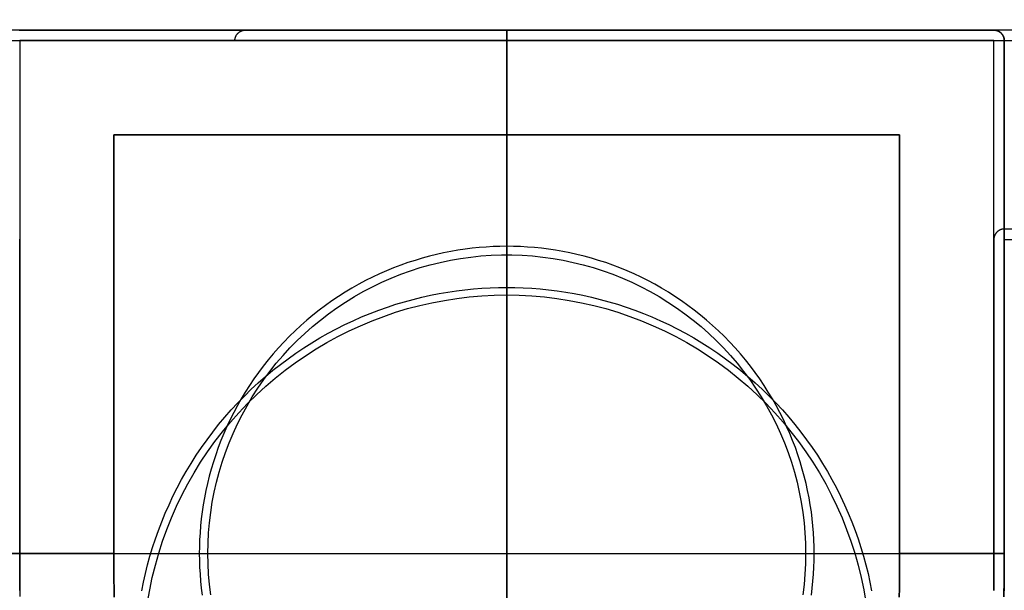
# Model space of a CAD drawing. Header units: millimetres. Extents: x -165 to 165, y -140 to 140.
# Tile 24 of 38: x 45 to 64, y -131 to -120. Entities that reach past the tile are written whole.
import ezdxf

# ---------------------------------------------------------------- set-up
doc = ezdxf.new("R2010")
doc.units = ezdxf.units.MM
doc.header["$MEASUREMENT"] = 0
doc.layers.add('Predefinito', color=5, linetype='Continuous')

# ---------------------------------------------------------------- blocks, each defined once
blk = doc.blocks.new('(#617) SUMATRA')
at = {"layer": 'Predefinito', "extrusion": (0, 1, 0)}
for points in [[(160.767, 4.747), (-164.724, 58.954)], [(-164.771, 59.165), (160.8, 4.944)], [(-45.2, 34.421), (-63.8, 37.466)], [(-64, 39.019), (-163.54, 55.319)], [(-163.54, 55.319), (-64, 39.019)], [(-45.2, 60), (-45.193, 60), (-45.186, 60), (-45.18, 59.999), (-45.173, 59.998), (-45.166, 59.997), (-45.159, 59.996), (-45.153, 59.994), (-45.146, 59.993), (-45.139, 59.991), (-45.133, 59.988), (-45.127, 59.986), (-45.12, 59.983), (-45.114, 59.981), (-45.108, 59.978), (-45.102, 59.974), (-45.096, 59.971), (-45.09, 59.967), (-45.085, 59.963), (-45.079, 59.959), (-45.074, 59.955), (-45.069, 59.951), (-45.063, 59.946), (-45.059, 59.941), (-45.054, 59.937), (-45.049, 59.931), (-45.045, 59.926), (-45.041, 59.921), (-45.037, 59.915), (-45.033, 59.91), (-45.029, 59.904), (-45.026, 59.898), (-45.022, 59.892), (-45.019, 59.886), (-45.017, 59.88), (-45.014, 59.873), (-45.012, 59.867), (-45.009, 59.861), (-45.007, 59.854), (-45.006, 59.847), (-45.004, 59.841), (-45.003, 59.834), (-45.002, 59.827), (-45.001, 59.82), (-45, 59.814), (-45, 59.807), (-45, 59.8)], [(-64, 59.8), (-64, 59.807), (-64, 59.814), (-63.999, 59.82), (-63.998, 59.827), (-63.997, 59.834), (-63.996, 59.841), (-63.994, 59.847), (-63.993, 59.854), (-63.991, 59.861), (-63.988, 59.867), (-63.986, 59.873), (-63.983, 59.88), (-63.981, 59.886), (-63.978, 59.892), (-63.974, 59.898), (-63.971, 59.904), (-63.967, 59.91), (-63.963, 59.915), (-63.959, 59.921), (-63.955, 59.926), (-63.951, 59.931), (-63.946, 59.937), (-63.941, 59.941), (-63.937, 59.946), (-63.931, 59.951), (-63.926, 59.955), (-63.921, 59.959), (-63.915, 59.963), (-63.91, 59.967), (-63.904, 59.971), (-63.898, 59.974), (-63.892, 59.978), (-63.886, 59.981), (-63.88, 59.983), (-63.873, 59.986), (-63.867, 59.988), (-63.861, 59.991), (-63.854, 59.993), (-63.847, 59.994), (-63.841, 59.996), (-63.834, 59.997), (-63.827, 59.998), (-63.82, 59.999), (-63.814, 60), (-63.807, 60), (-63.8, 60)], [(-64, 59.8), (-64, 37.702)], [(-164.596, 54.175), (-64, 37.702)], [(-164.793, 59.8), (-64, 59.8)], [(-45.2, 60), (-45.193, 60), (-45.186, 60), (-45.18, 59.999), (-45.173, 59.998), (-45.166, 59.997), (-45.159, 59.996), (-45.153, 59.994), (-45.146, 59.993), (-45.139, 59.991), (-45.133, 59.988), (-45.127, 59.986), (-45.12, 59.983), (-45.114, 59.981), (-45.108, 59.978), (-45.102, 59.974), (-45.096, 59.971), (-45.09, 59.967), (-45.085, 59.963), (-45.079, 59.959), (-45.074, 59.955), (-45.069, 59.951), (-45.063, 59.946), (-45.059, 59.941), (-45.054, 59.937), (-45.049, 59.931), (-45.045, 59.926), (-45.041, 59.921), (-45.037, 59.915), (-45.033, 59.91), (-45.029, 59.904), (-45.026, 59.898), (-45.022, 59.892), (-45.019, 59.886), (-45.017, 59.88), (-45.014, 59.873), (-45.012, 59.867), (-45.009, 59.861), (-45.007, 59.854), (-45.006, 59.847), (-45.004, 59.841), (-45.003, 59.834), (-45.002, 59.827), (-45.001, 59.82), (-45, 59.814), (-45, 59.807), (-45, 59.8)], [(-63.8, 60), (-63.807, 60), (-63.814, 60), (-63.82, 59.999), (-63.827, 59.998), (-63.834, 59.997), (-63.841, 59.996), (-63.847, 59.994), (-63.854, 59.993), (-63.861, 59.991), (-63.867, 59.988), (-63.873, 59.986), (-63.88, 59.983), (-63.886, 59.981), (-63.892, 59.978), (-63.898, 59.974), (-63.904, 59.971), (-63.91, 59.967), (-63.915, 59.963), (-63.921, 59.959), (-63.926, 59.955), (-63.931, 59.951), (-63.937, 59.946), (-63.941, 59.941), (-63.946, 59.937), (-63.951, 59.931), (-63.955, 59.926), (-63.959, 59.921), (-63.963, 59.915), (-63.967, 59.91), (-63.971, 59.904), (-63.974, 59.898), (-63.978, 59.892), (-63.981, 59.886), (-63.983, 59.88), (-63.986, 59.873), (-63.988, 59.867), (-63.991, 59.861), (-63.993, 59.854), (-63.994, 59.847), (-63.996, 59.841), (-63.997, 59.834), (-63.998, 59.827), (-63.999, 59.82), (-64, 59.814), (-64, 59.807), (-64, 59.8)], [(-48.793, 59.916), (-48.789, 59.922), (-48.784, 59.927), (-48.78, 59.932), (-48.775, 59.937), (-48.771, 59.942), (-48.766, 59.947), (-48.761, 59.951), (-48.755, 59.956), (-48.75, 59.96), (-48.745, 59.964), (-48.739, 59.968), (-48.733, 59.971), (-48.727, 59.975), (-48.721, 59.978), (-48.715, 59.981), (-48.709, 59.984), (-48.703, 59.986), (-48.697, 59.989), (-48.69, 59.991), (-48.684, 59.993), (-48.677, 59.994), (-48.67, 59.996), (-48.664, 59.997), (-48.657, 59.998), (-48.65, 59.999), (-48.644, 60), (-48.637, 60), (-48.63, 60)], [(-54.5, 56.982), (-54.262, 56.986), (-54.024, 56.998), (-53.787, 57.018), (-53.551, 57.047), (-53.315, 57.083), (-53.082, 57.127), (-52.849, 57.179), (-52.619, 57.239), (-52.391, 57.307), (-52.165, 57.382), (-51.942, 57.465), (-51.722, 57.556), (-51.505, 57.653), (-51.291, 57.759), (-51.081, 57.871), (-50.876, 57.991), (-50.674, 58.117), (-50.477, 58.25), (-50.284, 58.39), (-50.096, 58.536), (-49.913, 58.689), (-49.736, 58.847), (-49.564, 59.012), (-49.397, 59.182), (-49.237, 59.358), (-49.083, 59.539), (-48.934, 59.725), (-48.793, 59.916)], [(-54.5, 56.982), (-54.738, 56.986), (-54.976, 56.998), (-55.213, 57.018), (-55.449, 57.047), (-55.685, 57.083), (-55.918, 57.127), (-56.151, 57.179), (-56.381, 57.239), (-56.609, 57.307), (-56.835, 57.382), (-57.058, 57.465), (-57.278, 57.556), (-57.495, 57.653), (-57.709, 57.759), (-57.919, 57.871), (-58.124, 57.991), (-58.326, 58.117), (-58.523, 58.25), (-58.716, 58.39), (-58.904, 58.536), (-59.087, 58.689), (-59.264, 58.847), (-59.436, 59.012), (-59.603, 59.182), (-59.763, 59.358), (-59.917, 59.539), (-60.066, 59.725), (-60.207, 59.916)], [(-60.207, 59.916), (-60.211, 59.922), (-60.216, 59.927), (-60.22, 59.932), (-60.225, 59.937), (-60.229, 59.942), (-60.234, 59.947), (-60.239, 59.951), (-60.245, 59.956), (-60.25, 59.96), (-60.255, 59.964), (-60.261, 59.968), (-60.267, 59.971), (-60.273, 59.975), (-60.279, 59.978), (-60.285, 59.981), (-60.291, 59.984), (-60.297, 59.986), (-60.303, 59.989), (-60.31, 59.991), (-60.316, 59.993), (-60.323, 59.994), (-60.33, 59.996), (-60.336, 59.997), (-60.343, 59.998), (-60.35, 59.999), (-60.356, 60), (-60.363, 60), (-60.37, 60)], [(-45.2, 60), (-45.193, 60), (-45.186, 60), (-45.18, 59.999), (-45.173, 59.998), (-45.166, 59.997), (-45.159, 59.996), (-45.153, 59.994), (-45.146, 59.993), (-45.139, 59.991), (-45.133, 59.988), (-45.127, 59.986), (-45.12, 59.983), (-45.114, 59.981), (-45.108, 59.978), (-45.102, 59.974), (-45.096, 59.971), (-45.09, 59.967), (-45.085, 59.963), (-45.079, 59.959), (-45.074, 59.955), (-45.069, 59.951), (-45.063, 59.946), (-45.059, 59.941), (-45.054, 59.937), (-45.049, 59.931), (-45.045, 59.926), (-45.041, 59.921), (-45.037, 59.915), (-45.033, 59.91), (-45.029, 59.904), (-45.026, 59.898), (-45.022, 59.892), (-45.019, 59.886), (-45.017, 59.88), (-45.014, 59.873), (-45.012, 59.867), (-45.009, 59.861), (-45.007, 59.854), (-45.006, 59.847), (-45.004, 59.841), (-45.003, 59.834), (-45.002, 59.827), (-45.001, 59.82), (-45, 59.814), (-45, 59.807), (-45, 59.8)], [(-63.8, 60), (-63.807, 60), (-63.814, 60), (-63.82, 59.999), (-63.827, 59.998), (-63.834, 59.997), (-63.841, 59.996), (-63.847, 59.994), (-63.854, 59.993), (-63.861, 59.991), (-63.867, 59.988), (-63.873, 59.986), (-63.88, 59.983), (-63.886, 59.981), (-63.892, 59.978), (-63.898, 59.974), (-63.904, 59.971), (-63.91, 59.967), (-63.915, 59.963), (-63.921, 59.959), (-63.926, 59.955), (-63.931, 59.951), (-63.937, 59.946), (-63.941, 59.941), (-63.946, 59.937), (-63.951, 59.931), (-63.955, 59.926), (-63.959, 59.921), (-63.963, 59.915), (-63.967, 59.91), (-63.971, 59.904), (-63.974, 59.898), (-63.978, 59.892), (-63.981, 59.886), (-63.983, 59.88), (-63.986, 59.873), (-63.988, 59.867), (-63.991, 59.861), (-63.993, 59.854), (-63.994, 59.847), (-63.996, 59.841), (-63.997, 59.834), (-63.998, 59.827), (-63.999, 59.82), (-64, 59.814), (-64, 59.807), (-64, 59.8)]]:
    blk.add_lwpolyline(points, dxfattribs=at)
at = {"layer": 'Predefinito'}
for points in [[(164.793, -120), (-160.8, -120)], [(45.196, -120), (45.2, -120)], [(45.193, -120), (45.2, -120)], [(45.2, -120), (63.8, -120)], [(45.2, -120), (63.8, -120)], [(54.5, -122), (54.5, -120)], [(63.8, -120), (63.804, -120), (63.809, -120), (63.813, -120), (63.818, -120.001), (63.823, -120.001), (63.827, -120.002), (63.832, -120.003), (63.836, -120.003), (63.841, -120.004), (63.846, -120.005), (63.85, -120.006), (63.855, -120.008), (63.86, -120.009), (63.864, -120.011), (63.869, -120.012), (63.874, -120.014), (63.878, -120.016), (63.883, -120.018), (63.887, -120.02), (63.892, -120.022), (63.896, -120.025), (63.901, -120.027), (63.905, -120.03), (63.909, -120.033), (63.914, -120.035), (63.918, -120.038), (63.922, -120.042), (63.926, -120.045), (63.93, -120.048), (63.934, -120.051), (63.938, -120.055), (63.941, -120.059), (63.945, -120.062), (63.949, -120.066), (63.952, -120.07), (63.955, -120.074), (63.958, -120.078), (63.962, -120.082), (63.965, -120.086), (63.967, -120.091), (63.97, -120.095), (63.973, -120.099), (63.975, -120.104), (63.978, -120.108), (63.98, -120.113), (63.982, -120.117), (63.984, -120.122), (63.986, -120.126), (63.988, -120.131), (63.989, -120.136), (63.991, -120.14), (63.992, -120.145), (63.994, -120.15), (63.995, -120.154), (63.996, -120.159), (63.997, -120.164), (63.997, -120.168), (63.998, -120.173), (63.999, -120.177), (63.999, -120.182), (64, -120.187), (64, -120.191), (64, -120.196), (64, -120.2)], [(63.8, -120), (63.807, -120), (63.814, -120), (63.82, -120.001), (63.827, -120.002), (63.834, -120.003), (63.841, -120.004), (63.847, -120.006), (63.854, -120.007), (63.861, -120.009), (63.867, -120.012), (63.873, -120.014), (63.88, -120.017), (63.886, -120.019), (63.892, -120.022), (63.898, -120.026), (63.904, -120.029), (63.91, -120.033), (63.915, -120.037), (63.921, -120.041), (63.926, -120.045), (63.931, -120.049), (63.937, -120.054), (63.941, -120.059), (63.946, -120.063), (63.951, -120.069), (63.955, -120.074), (63.959, -120.079), (63.963, -120.085), (63.967, -120.09), (63.971, -120.096), (63.974, -120.102), (63.978, -120.108), (63.981, -120.114), (63.983, -120.12), (63.986, -120.127), (63.988, -120.133), (63.991, -120.139), (63.993, -120.146), (63.994, -120.153), (63.996, -120.159), (63.997, -120.166), (63.998, -120.173), (63.999, -120.18), (64, -120.186), (64, -120.193), (64, -120.2)], [(-160.8, -120.2), (164.793, -120.2)], [(64, -120.2), (64, -130.5)], [(64, -130.5), (64, -120.2)], [(64, -122), (64, -120.5)], [(47, -122), (47, -130.5)], [(62, -122), (47, -122)], [(47, -130.5), (47, -122)], [(47, -122), (62, -122)], [(47, -130.5), (47, -122)], [(47, -122), (62, -122)], [(54.5, -138), (54.5, -122)], [(62, -130.5), (62, -122)], [(62, -122), (62, -130.5)], [(62, -130.5), (62, -122)], [(45.2, -124), (45.2, -123.996)], [(64, -123.8), (63.996, -123.8), (63.991, -123.8), (63.987, -123.8), (63.982, -123.801), (63.977, -123.801), (63.973, -123.802), (63.968, -123.803), (63.964, -123.803), (63.959, -123.804), (63.954, -123.805), (63.95, -123.806), (63.945, -123.808), (63.94, -123.809), (63.936, -123.811), (63.931, -123.812), (63.926, -123.814), (63.922, -123.816), (63.917, -123.818), (63.913, -123.82), (63.908, -123.822), (63.904, -123.825), (63.899, -123.827), (63.895, -123.83), (63.891, -123.833), (63.886, -123.835), (63.882, -123.838), (63.878, -123.842), (63.874, -123.845), (63.87, -123.848), (63.866, -123.851), (63.862, -123.855), (63.859, -123.859), (63.855, -123.862), (63.851, -123.866), (63.848, -123.87), (63.845, -123.874), (63.842, -123.878), (63.838, -123.882), (63.835, -123.886), (63.833, -123.891), (63.83, -123.895), (63.827, -123.899), (63.825, -123.904), (63.822, -123.908), (63.82, -123.913), (63.818, -123.917), (63.816, -123.922), (63.814, -123.926), (63.812, -123.931), (63.811, -123.936), (63.809, -123.94), (63.808, -123.945), (63.806, -123.95), (63.805, -123.954), (63.804, -123.959), (63.803, -123.964), (63.803, -123.968), (63.802, -123.973), (63.801, -123.977), (63.801, -123.982), (63.8, -123.987), (63.8, -123.991), (63.8, -123.996), (63.8, -124)], [(164.793, -123.8), (64, -123.8)], [(45.2, -130.5), (45.2, -124)], [(63.8, -124), (63.8, -130.5)], [(64, -124), (131.475, -124)], [(60.37, -130), (60.369, -129.87), (60.364, -129.738), (60.357, -129.606), (60.346, -129.473), (60.333, -129.338), (60.316, -129.203), (60.296, -129.068), (60.272, -128.932), (60.245, -128.795), (60.215, -128.659), (60.181, -128.522), (60.143, -128.385), (60.102, -128.248), (60.058, -128.111), (60.01, -127.975), (59.958, -127.839), (59.902, -127.704), (59.843, -127.57), (59.781, -127.436), (59.714, -127.304), (59.644, -127.173), (59.571, -127.043), (59.494, -126.915), (59.413, -126.788), (59.329, -126.663), (59.242, -126.54), (59.151, -126.419), (59.057, -126.3), (58.96, -126.184), (58.86, -126.07), (58.757, -125.958), (58.651, -125.849), (58.542, -125.743), (58.43, -125.64), (58.316, -125.54), (58.2, -125.443), (58.081, -125.349), (57.96, -125.258), (57.837, -125.171), (57.712, -125.087), (57.585, -125.006), (57.457, -124.929), (57.327, -124.856), (57.196, -124.786), (57.064, -124.719), (56.93, -124.657), (56.796, -124.598), (56.661, -124.542), (56.525, -124.49), (56.389, -124.442), (56.252, -124.398), (56.115, -124.357), (55.978, -124.319), (55.841, -124.285), (55.705, -124.255), (55.568, -124.228), (55.432, -124.204), (55.297, -124.184), (55.162, -124.167), (55.027, -124.154), (54.894, -124.143), (54.762, -124.136), (54.63, -124.131), (54.5, -124.13), (54.37, -124.131), (54.238, -124.136), (54.106, -124.143), (53.973, -124.154), (53.838, -124.167), (53.703, -124.184), (53.568, -124.204), (53.432, -124.228), (53.295, -124.255), (53.159, -124.285), (53.022, -124.319), (52.885, -124.357), (52.748, -124.398), (52.611, -124.442), (52.475, -124.49), (52.339, -124.542), (52.204, -124.598), (52.07, -124.657), (51.936, -124.719), (51.804, -124.786), (51.673, -124.856), (51.543, -124.929), (51.415, -125.006), (51.288, -125.087), (51.163, -125.171), (51.04, -125.258), (50.919, -125.349), (50.8, -125.443), (50.684, -125.54), (50.57, -125.64), (50.458, -125.743), (50.349, -125.849), (50.243, -125.958), (50.14, -126.07), (50.04, -126.184), (49.943, -126.3), (49.849, -126.419), (49.758, -126.54), (49.671, -126.663), (49.587, -126.788), (49.506, -126.915), (49.429, -127.043), (49.356, -127.173), (49.286, -127.304), (49.219, -127.436), (49.157, -127.57), (49.098, -127.704), (49.042, -127.839), (48.99, -127.975), (48.942, -128.111), (48.898, -128.248), (48.857, -128.385), (48.819, -128.522), (48.785, -128.659), (48.755, -128.795), (48.728, -128.932), (48.704, -129.068), (48.684, -129.203), (48.667, -129.338), (48.654, -129.473), (48.643, -129.606), (48.636, -129.738), (48.631, -129.87), (48.63, -130)], [(48.793, -130), (48.796, -129.803), (48.806, -129.606), (48.823, -129.41), (48.847, -129.214), (48.877, -129.02), (48.915, -128.826), (48.958, -128.634), (49.009, -128.444), (49.066, -128.255), (49.129, -128.069), (49.199, -127.884), (49.275, -127.703), (49.358, -127.524), (49.446, -127.348), (49.541, -127.175), (49.641, -127.005), (49.748, -126.839), (49.86, -126.677), (49.977, -126.519), (50.1, -126.365), (50.228, -126.215), (50.361, -126.07), (50.499, -125.93), (50.642, -125.794), (50.79, -125.663), (50.942, -125.538), (51.098, -125.418), (51.258, -125.303), (51.422, -125.194), (51.59, -125.09), (51.761, -124.993), (51.935, -124.901), (52.113, -124.816), (52.293, -124.737), (52.476, -124.664), (52.662, -124.597), (52.849, -124.537), (53.039, -124.483), (53.23, -124.436), (53.423, -124.395), (53.617, -124.361), (53.812, -124.334), (54.008, -124.314), (54.205, -124.3), (54.401, -124.293), (54.599, -124.293), (54.795, -124.3), (54.992, -124.314), (55.188, -124.334), (55.383, -124.361), (55.577, -124.395), (55.77, -124.436), (55.961, -124.483), (56.151, -124.537), (56.338, -124.597), (56.524, -124.664), (56.707, -124.737), (56.887, -124.816), (57.065, -124.901), (57.239, -124.993), (57.41, -125.09), (57.578, -125.194), (57.742, -125.303), (57.902, -125.418), (58.058, -125.538), (58.21, -125.663), (58.358, -125.794), (58.501, -125.93), (58.639, -126.07), (58.772, -126.215), (58.9, -126.365), (59.023, -126.519), (59.14, -126.677), (59.252, -126.839), (59.359, -127.005), (59.459, -127.175), (59.554, -127.348), (59.642, -127.524), (59.725, -127.703), (59.801, -127.884), (59.871, -128.069), (59.934, -128.255), (59.991, -128.444), (60.042, -128.634), (60.085, -128.826), (60.123, -129.02), (60.153, -129.214), (60.177, -129.41), (60.194, -129.606), (60.204, -129.803), (60.207, -130)], [(47, -130), (45, -130)], [(47, -130), (62, -130)], [(48.63, -130), (48.631, -130.13), (48.636, -130.262), (48.643, -130.394), (48.654, -130.527), (48.667, -130.662), (48.684, -130.797)], [(60.316, -130.797), (60.333, -130.662), (60.346, -130.527), (60.357, -130.394), (60.364, -130.262), (60.369, -130.13), (60.37, -130)], [(60.207, -130), (60.204, -130.197), (60.194, -130.394), (60.177, -130.59), (60.153, -130.786)], [(48.847, -130.786), (48.823, -130.59), (48.806, -130.394), (48.796, -130.197), (48.793, -130)], [(64, -130), (62, -130)], [(64, -130.5), (63.998, -130.711)], [(64, -130.5), (63.994, -130.828)], [(64, -130.5), (63.994, -130.828)], [(63.8, -130.5), (63.798, -130.706)], [(45.202, -130.706), (45.2, -130.5)], [(47, -130.5), (47.002, -130.666), (47.007, -130.834)], [(61.993, -130.834), (61.998, -130.666), (62, -130.5)], [(47, -130.5), (47.004, -130.759)], [(61.996, -130.759), (62, -130.5)], [(47, -130.5), (47.004, -130.759)], [(61.996, -130.759), (62, -130.5)]]:
    blk.add_lwpolyline(points, dxfattribs=at)
at = {"layer": 'Predefinito', "extrusion": (-0.161599, 0, 0.986856)}
for points in [[(120.2, 49.966), (120.196, 49.966), (120.191, 49.966), (120.187, 49.966), (120.182, 49.966), (120.177, 49.967), (120.173, 49.967), (120.168, 49.968), (120.164, 49.969), (120.159, 49.97), (120.154, 49.971), (120.15, 49.972), (120.145, 49.973), (120.14, 49.975), (120.136, 49.976), (120.131, 49.978), (120.126, 49.98), (120.122, 49.982), (120.117, 49.984), (120.113, 49.986), (120.108, 49.988), (120.104, 49.991), (120.099, 49.993), (120.095, 49.996), (120.091, 49.999), (120.086, 50.002), (120.082, 50.005), (120.078, 50.008), (120.074, 50.011), (120.07, 50.014), (120.066, 50.018), (120.062, 50.021), (120.059, 50.025), (120.055, 50.029), (120.051, 50.033), (120.048, 50.036), (120.045, 50.041), (120.042, 50.045), (120.038, 50.049), (120.035, 50.053), (120.033, 50.057), (120.03, 50.062), (120.027, 50.066), (120.025, 50.071), (120.022, 50.075), (120.02, 50.08), (120.018, 50.084), (120.016, 50.089), (120.014, 50.094), (120.012, 50.098), (120.011, 50.103), (120.009, 50.108), (120.008, 50.112), (120.006, 50.117), (120.005, 50.122), (120.004, 50.127), (120.003, 50.131), (120.003, 50.136), (120.002, 50.141), (120.001, 50.145), (120.001, 50.15), (120, 50.155), (120, 50.159), (120, 50.164), (120, 50.168)], [(120, 69.016), (120, 69.02), (120, 69.025), (120, 69.03), (120.001, 69.034), (120.001, 69.039), (120.002, 69.043), (120.003, 69.048), (120.003, 69.053), (120.004, 69.058), (120.005, 69.062), (120.006, 69.067), (120.008, 69.072), (120.009, 69.076), (120.011, 69.081), (120.012, 69.086), (120.014, 69.091), (120.016, 69.095), (120.018, 69.1), (120.02, 69.104), (120.022, 69.109), (120.025, 69.114), (120.027, 69.118), (120.03, 69.122), (120.033, 69.127), (120.035, 69.131), (120.038, 69.135), (120.042, 69.14), (120.045, 69.144), (120.048, 69.148), (120.051, 69.152), (120.055, 69.156), (120.059, 69.159), (120.062, 69.163), (120.066, 69.166), (120.07, 69.17), (120.074, 69.173), (120.078, 69.177), (120.082, 69.18), (120.086, 69.183), (120.091, 69.186), (120.095, 69.188), (120.099, 69.191), (120.104, 69.194), (120.108, 69.196), (120.113, 69.198), (120.117, 69.2), (120.122, 69.202), (120.126, 69.204), (120.131, 69.206), (120.136, 69.208), (120.14, 69.209), (120.145, 69.211), (120.15, 69.212), (120.154, 69.213), (120.159, 69.214), (120.164, 69.215), (120.168, 69.216), (120.173, 69.217), (120.177, 69.217), (120.182, 69.218), (120.187, 69.218), (120.191, 69.218), (120.196, 69.219), (120.2, 69.219)]]:
    blk.add_lwpolyline(points, dxfattribs=at)
at = {"layer": 'Predefinito', "extrusion": (1, 0, 0)}
for points in [[(-120, 34.421), (-120, 0)], [(-120, 35.943), (-120, 0)], [(-120, 0), (-120, 37.466)], [(-120.5, 39.019), (-120.5, 37.499)], [(-122, 0), (-122, 36)], [(-122, 36), (-122, 0)], [(-122, 0), (-122, 36)], [(-124, 37.702), (-124, 37.697), (-124, 37.693), (-124, 37.688), (-123.999, 37.684), (-123.999, 37.679), (-123.998, 37.674), (-123.997, 37.67), (-123.997, 37.665), (-123.996, 37.66), (-123.995, 37.655), (-123.994, 37.651), (-123.992, 37.646), (-123.991, 37.641), (-123.989, 37.637), (-123.988, 37.632), (-123.986, 37.627), (-123.984, 37.622), (-123.982, 37.618), (-123.98, 37.613), (-123.978, 37.609), (-123.975, 37.604), (-123.973, 37.6), (-123.97, 37.595), (-123.967, 37.591), (-123.965, 37.587), (-123.962, 37.582), (-123.958, 37.578), (-123.955, 37.574), (-123.952, 37.57), (-123.949, 37.566), (-123.945, 37.562), (-123.941, 37.558), (-123.938, 37.555), (-123.934, 37.551), (-123.93, 37.548), (-123.926, 37.544), (-123.922, 37.541), (-123.918, 37.538), (-123.914, 37.535), (-123.909, 37.532), (-123.905, 37.529), (-123.901, 37.527), (-123.896, 37.524), (-123.892, 37.522), (-123.887, 37.519), (-123.883, 37.517), (-123.878, 37.515), (-123.874, 37.513), (-123.869, 37.511), (-123.864, 37.51), (-123.86, 37.508), (-123.855, 37.507), (-123.85, 37.506), (-123.846, 37.504), (-123.841, 37.503), (-123.836, 37.502), (-123.832, 37.502), (-123.827, 37.501), (-123.823, 37.5), (-123.818, 37.5), (-123.813, 37.5), (-123.809, 37.499), (-123.804, 37.499), (-123.8, 37.499)], [(-123.8, 60), (-123.807, 60), (-123.814, 60), (-123.82, 59.999), (-123.827, 59.998), (-123.834, 59.997), (-123.841, 59.996), (-123.847, 59.994), (-123.854, 59.993), (-123.861, 59.991), (-123.867, 59.988), (-123.873, 59.986), (-123.88, 59.983), (-123.886, 59.981), (-123.892, 59.978), (-123.898, 59.974), (-123.904, 59.971), (-123.91, 59.967), (-123.915, 59.963), (-123.921, 59.959), (-123.926, 59.955), (-123.931, 59.951), (-123.937, 59.946), (-123.941, 59.941), (-123.946, 59.937), (-123.951, 59.931), (-123.955, 59.926), (-123.959, 59.921), (-123.963, 59.915), (-123.967, 59.91), (-123.971, 59.904), (-123.974, 59.898), (-123.978, 59.892), (-123.981, 59.886), (-123.983, 59.88), (-123.986, 59.873), (-123.988, 59.867), (-123.991, 59.861), (-123.993, 59.854), (-123.994, 59.847), (-123.996, 59.841), (-123.997, 59.834), (-123.998, 59.827), (-123.999, 59.82), (-124, 59.814), (-124, 59.807), (-124, 59.8)], [(-130.5, 59.8), (-124, 59.8)], [(-124.293, 59.916), (-124.289, 59.922), (-124.284, 59.927), (-124.28, 59.932), (-124.275, 59.937), (-124.271, 59.942), (-124.266, 59.947), (-124.261, 59.951), (-124.255, 59.956), (-124.25, 59.96), (-124.245, 59.964), (-124.239, 59.968), (-124.233, 59.971), (-124.227, 59.975), (-124.221, 59.978), (-124.215, 59.981), (-124.209, 59.984), (-124.203, 59.986), (-124.197, 59.989), (-124.19, 59.991), (-124.184, 59.993), (-124.177, 59.994), (-124.17, 59.996), (-124.164, 59.997), (-124.157, 59.998), (-124.15, 59.999), (-124.144, 60), (-124.137, 60), (-124.13, 60)], [(-130, 56.982), (-129.762, 56.986), (-129.524, 56.998), (-129.287, 57.018), (-129.051, 57.047), (-128.815, 57.083), (-128.582, 57.127), (-128.349, 57.179), (-128.119, 57.239), (-127.891, 57.307), (-127.665, 57.382), (-127.442, 57.465), (-127.222, 57.556), (-127.005, 57.653), (-126.791, 57.759), (-126.581, 57.871), (-126.376, 57.991), (-126.174, 58.117), (-125.977, 58.25), (-125.784, 58.39), (-125.596, 58.536), (-125.413, 58.689), (-125.236, 58.847), (-125.064, 59.012), (-124.897, 59.182), (-124.737, 59.358), (-124.583, 59.539), (-124.434, 59.725), (-124.293, 59.916)], [(-125.35, 0), (-125.35, 59.8)], [(-126.25, 0), (-126.25, 36)], [(-126.25, 0), (-126.25, 36)], [(-130, 56.982), (-130.238, 56.986), (-130.476, 56.998), (-130.713, 57.018), (-130.949, 57.047), (-131.185, 57.083), (-131.418, 57.127), (-131.651, 57.179), (-131.881, 57.239), (-132.109, 57.307), (-132.335, 57.382), (-132.558, 57.465), (-132.778, 57.556), (-132.995, 57.653), (-133.209, 57.759), (-133.419, 57.871), (-133.624, 57.991), (-133.826, 58.117), (-134.023, 58.25), (-134.216, 58.39), (-134.404, 58.536), (-134.587, 58.689), (-134.764, 58.847), (-134.936, 59.012), (-135.103, 59.182), (-135.263, 59.358), (-135.417, 59.539), (-135.566, 59.725), (-135.707, 59.916)], [(-130.5, 36), (-130.5, 0)], [(-130.5, 0), (-130.5, 36)], [(-130.5, 0), (-130.5, 59.8)]]:
    blk.add_lwpolyline(points, dxfattribs=at)
blk = doc.blocks.new('(#620) SUMATRA PIEDINO')
at = {"layer": 'Predefinito'}
for points in [[(-9.8, 9.5), (-9.804, 9.5), (-9.809, 9.5), (-9.813, 9.5), (-9.818, 9.499), (-9.823, 9.499), (-9.827, 9.498), (-9.832, 9.497), (-9.836, 9.497), (-9.841, 9.496), (-9.846, 9.495), (-9.85, 9.494), (-9.855, 9.492), (-9.86, 9.491), (-9.864, 9.489), (-9.869, 9.488), (-9.874, 9.486), (-9.878, 9.484), (-9.883, 9.482), (-9.887, 9.48), (-9.892, 9.478), (-9.896, 9.475), (-9.901, 9.473), (-9.905, 9.47), (-9.909, 9.467), (-9.914, 9.465), (-9.918, 9.462), (-9.922, 9.458), (-9.926, 9.455), (-9.93, 9.452), (-9.934, 9.449), (-9.938, 9.445), (-9.941, 9.441), (-9.945, 9.438), (-9.949, 9.434), (-9.952, 9.43), (-9.955, 9.426), (-9.958, 9.422), (-9.962, 9.418), (-9.965, 9.414), (-9.967, 9.409), (-9.97, 9.405), (-9.973, 9.401), (-9.975, 9.396), (-9.978, 9.392), (-9.98, 9.387), (-9.982, 9.383), (-9.984, 9.378), (-9.986, 9.374), (-9.988, 9.369), (-9.989, 9.364), (-9.991, 9.36), (-9.992, 9.355), (-9.994, 9.35), (-9.995, 9.346), (-9.996, 9.341), (-9.997, 9.336), (-9.997, 9.332), (-9.998, 9.327), (-9.999, 9.323), (-9.999, 9.318), (-10, 9.313), (-10, 9.309), (-10, 9.304), (-10, 9.3)], [(-10, 9.3), (-10, 9.307), (-10, 9.314), (-9.999, 9.32), (-9.998, 9.327), (-9.997, 9.334), (-9.996, 9.341), (-9.994, 9.347), (-9.993, 9.354), (-9.991, 9.361), (-9.988, 9.367), (-9.986, 9.373), (-9.983, 9.38), (-9.981, 9.386), (-9.978, 9.392), (-9.974, 9.398), (-9.971, 9.404), (-9.967, 9.41), (-9.963, 9.415), (-9.959, 9.421), (-9.955, 9.426), (-9.951, 9.431), (-9.946, 9.437), (-9.941, 9.441), (-9.937, 9.446), (-9.931, 9.451), (-9.926, 9.455), (-9.921, 9.459), (-9.915, 9.463), (-9.91, 9.467), (-9.904, 9.471), (-9.898, 9.474), (-9.892, 9.478), (-9.886, 9.481), (-9.88, 9.483), (-9.873, 9.486), (-9.867, 9.488), (-9.861, 9.491), (-9.854, 9.493), (-9.847, 9.494), (-9.841, 9.496), (-9.834, 9.497), (-9.827, 9.498), (-9.82, 9.499), (-9.814, 9.5), (-9.807, 9.5), (-9.8, 9.5)], [(-9.8, 9.5), (-9.807, 9.5), (-9.814, 9.5), (-9.82, 9.499), (-9.827, 9.498), (-9.834, 9.497), (-9.841, 9.496), (-9.847, 9.494), (-9.854, 9.493), (-9.861, 9.491), (-9.867, 9.488), (-9.873, 9.486), (-9.88, 9.483), (-9.886, 9.481), (-9.892, 9.478), (-9.898, 9.474), (-9.904, 9.471), (-9.91, 9.467), (-9.915, 9.463), (-9.921, 9.459), (-9.926, 9.455), (-9.931, 9.451), (-9.937, 9.446), (-9.941, 9.441), (-9.946, 9.437), (-9.951, 9.431), (-9.955, 9.426), (-9.959, 9.421), (-9.963, 9.415), (-9.967, 9.41), (-9.971, 9.404), (-9.974, 9.398), (-9.978, 9.392), (-9.981, 9.386), (-9.983, 9.38), (-9.986, 9.373), (-9.988, 9.367), (-9.991, 9.361), (-9.993, 9.354), (-9.994, 9.347), (-9.996, 9.341), (-9.997, 9.334), (-9.998, 9.327), (-9.999, 9.32), (-10, 9.314), (-10, 9.307), (-10, 9.3)], [(0.5, 9.5), (-9.8, 9.5)], [(-9.8, 9.5), (0.5, 9.5)], [(-9.8, 9.5), (0.5, 9.5)], [(0, 7.5), (0, 9.5)], [(0.711, 9.498), (0.5, 9.5)], [(0.828, 9.494), (0.5, 9.5)], [(0.828, 9.494), (0.5, 9.5)], [(-10, 9.3), (-10, -9.3)], [(-10, -9.3), (-10, 9.3)], [(-10, -9.3), (-10, 9.3)], [(0.5, 9.3), (-9.8, 9.3)], [(-9.8, 9.3), (-9.8, -9.3)], [(0, 6.797), (0, 9.3)], [(0.5, -9.3), (0.706, -9.298)], [(0.706, 9.298), (0.5, 9.3)], [(-8, 7.5), (0.5, 7.5)], [(-8, -7.5), (-8, 7.5)], [(0.5, 7.5), (-8, 7.5)], [(-8, 7.5), (-8, -7.5)], [(-8, 7.5), (0.5, 7.5)], [(-8, -7.5), (-8, 7.5)], [(0, -7.5), (0, 7.5)], [(0.5, 7.5), (0.666, 7.498), (0.834, 7.493)], [(0.834, -7.493), (0.666, -7.498), (0.5, -7.5)], [(0.5, -7.5), (0.666, -7.498), (0.834, -7.493)], [(0.834, 7.493), (0.666, 7.498), (0.5, 7.5)], [(0.5, -7.5), (0.759, -7.496)], [(0.759, 7.496), (0.5, 7.5)], [(-5.085, 0), (-5.083, 0.157), (-5.078, 0.316), (-5.069, 0.476), (-5.057, 0.637), (-5.04, 0.799), (-5.02, 0.961), (-4.995, 1.125), (-4.967, 1.289), (-4.934, 1.454), (-4.898, 1.619), (-4.857, 1.784), (-4.812, 1.95), (-4.762, 2.115), (-4.708, 2.28), (-4.65, 2.444), (-4.588, 2.608), (-4.521, 2.771), (-4.449, 2.933), (-4.374, 3.094), (-4.294, 3.254), (-4.209, 3.413), (-4.121, 3.569), (-4.027, 3.724), (-3.93, 3.877), (-3.829, 4.028), (-3.723, 4.176), (-3.614, 4.322), (-3.501, 4.466), (-3.383, 4.606), (-3.263, 4.744), (-3.138, 4.879), (-3.01, 5.01), (-2.879, 5.138), (-2.744, 5.263), (-2.606, 5.383), (-2.466, 5.501), (-2.322, 5.614), (-2.176, 5.723), (-2.028, 5.829), (-1.877, 5.93), (-1.724, 6.027), (-1.569, 6.121), (-1.413, 6.209), (-1.254, 6.294), (-1.094, 6.374), (-0.933, 6.449), (-0.771, 6.521), (-0.608, 6.588), (-0.444, 6.65), (-0.28, 6.708), (-0.115, 6.762), (0.05, 6.812), (0.216, 6.857), (0.381, 6.898), (0.546, 6.934), (0.711, 6.967)], [(-4.942, 0), (-4.937, 0.24), (-4.925, 0.479), (-4.904, 0.718), (-4.875, 0.956), (-4.838, 1.192), (-4.793, 1.428), (-4.74, 1.661), (-4.679, 1.893), (-4.609, 2.122), (-4.532, 2.349), (-4.447, 2.573), (-4.354, 2.794), (-4.254, 3.012), (-4.146, 3.226), (-4.031, 3.436), (-3.909, 3.642), (-3.78, 3.844), (-3.644, 4.041), (-3.501, 4.234), (-3.352, 4.421), (-3.196, 4.603), (-3.034, 4.78), (-2.866, 4.951), (-2.692, 5.116), (-2.513, 5.275), (-2.328, 5.427), (-2.138, 5.573), (-1.943, 5.713), (-1.744, 5.846), (-1.54, 5.971), (-1.332, 6.09), (-1.119, 6.201), (-0.903, 6.305), (-0.684, 6.402), (-0.462, 6.49), (-0.236, 6.572), (-0.008, 6.645), (0.223, 6.71), (0.455, 6.768), (0.69, 6.817), (0.926, 6.858)], [(0.711, -6.967), (0.546, -6.934), (0.381, -6.898), (0.216, -6.857), (0.05, -6.812), (-0.115, -6.762), (-0.28, -6.708), (-0.444, -6.65), (-0.608, -6.588), (-0.771, -6.521), (-0.933, -6.449), (-1.094, -6.374), (-1.254, -6.294), (-1.413, -6.209), (-1.569, -6.121), (-1.724, -6.027), (-1.877, -5.93), (-2.028, -5.829), (-2.176, -5.723), (-2.322, -5.614), (-2.466, -5.501), (-2.606, -5.383), (-2.744, -5.263), (-2.879, -5.138), (-3.01, -5.01), (-3.138, -4.879), (-3.263, -4.744), (-3.383, -4.606), (-3.501, -4.466), (-3.614, -4.322), (-3.723, -4.176), (-3.829, -4.028), (-3.93, -3.877), (-4.027, -3.724), (-4.121, -3.569), (-4.209, -3.413), (-4.294, -3.254), (-4.374, -3.094), (-4.449, -2.933), (-4.521, -2.771), (-4.588, -2.608), (-4.65, -2.444), (-4.708, -2.28), (-4.762, -2.115), (-4.812, -1.95), (-4.857, -1.784), (-4.898, -1.619), (-4.934, -1.454), (-4.967, -1.289), (-4.995, -1.125), (-5.02, -0.961), (-5.04, -0.799), (-5.057, -0.637), (-5.069, -0.476), (-5.078, -0.316), (-5.083, -0.157), (-5.085, 0)], [(0.926, -6.858), (0.69, -6.817), (0.455, -6.768), (0.223, -6.71), (-0.008, -6.645), (-0.236, -6.572), (-0.462, -6.49), (-0.684, -6.402), (-0.903, -6.305), (-1.119, -6.201), (-1.332, -6.09), (-1.54, -5.971), (-1.744, -5.846), (-1.943, -5.713), (-2.138, -5.573), (-2.328, -5.427), (-2.513, -5.275), (-2.692, -5.116), (-2.866, -4.951), (-3.034, -4.78), (-3.196, -4.603), (-3.352, -4.421), (-3.501, -4.234), (-3.644, -4.041), (-3.78, -3.844), (-3.909, -3.642), (-4.031, -3.436), (-4.146, -3.226), (-4.254, -3.012), (-4.354, -2.794), (-4.447, -2.573), (-4.532, -2.349), (-4.609, -2.122), (-4.679, -1.893), (-4.74, -1.661), (-4.793, -1.428), (-4.838, -1.192), (-4.875, -0.956), (-4.904, -0.718), (-4.925, -0.479), (-4.937, -0.24), (-4.942, 0)], [(-10, 0), (-8, 0)], [(-9.8, 0), (-5.085, 0)], [(-8, 0), (8, 0)], [(0.5, -9.3), (0.818, -9.295)], [(0, -9.3), (0, -6.797)], [(0.5, -7.5), (-8, -7.5)], [(-8, -7.5), (0.5, -7.5)], [(-8, -7.5), (0.5, -7.5)], [(0, -9.5), (0, -7.5)], [(-10, -9.3), (-10, -9.304)], [(-10, -9.3), (-10, -9.307)], [(-10, -9.3), (-10, -9.307)], [(-9.8, -9.3), (0.5, -9.3)]]:
    blk.add_lwpolyline(points, dxfattribs=at)
at = {"layer": 'Predefinito', "extrusion": (1, 0, 0)}
for points in [[(9.5, 2), (9.5, 0.2)], [(9.3, 0), (9.307, 0), (9.314, 0), (9.32, 0.001), (9.327, 0.002), (9.334, 0.003), (9.341, 0.004), (9.347, 0.006), (9.354, 0.007), (9.361, 0.009), (9.367, 0.012), (9.373, 0.014), (9.38, 0.017), (9.386, 0.019), (9.392, 0.022), (9.398, 0.026), (9.404, 0.029), (9.41, 0.033), (9.415, 0.037), (9.421, 0.041), (9.426, 0.045), (9.431, 0.049), (9.437, 0.054), (9.441, 0.059), (9.446, 0.063), (9.451, 0.069), (9.455, 0.074), (9.459, 0.079), (9.463, 0.085), (9.467, 0.09), (9.471, 0.096), (9.474, 0.102), (9.478, 0.108), (9.481, 0.114), (9.483, 0.12), (9.486, 0.127), (9.488, 0.133), (9.491, 0.139), (9.493, 0.146), (9.494, 0.153), (9.496, 0.159), (9.497, 0.166), (9.498, 0.173), (9.499, 0.18), (9.5, 0.186), (9.5, 0.193), (9.5, 0.2)], [(9.5, 2), (9.5, 0.2)], [(9.3, 0), (9.307, 0), (9.314, 0), (9.32, 0.001), (9.327, 0.002), (9.334, 0.003), (9.341, 0.004), (9.347, 0.006), (9.354, 0.007), (9.361, 0.009), (9.367, 0.012), (9.373, 0.014), (9.38, 0.017), (9.386, 0.019), (9.392, 0.022), (9.398, 0.026), (9.404, 0.029), (9.41, 0.033), (9.415, 0.037), (9.421, 0.041), (9.426, 0.045), (9.431, 0.049), (9.437, 0.054), (9.441, 0.059), (9.446, 0.063), (9.451, 0.069), (9.455, 0.074), (9.459, 0.079), (9.463, 0.085), (9.467, 0.09), (9.471, 0.096), (9.474, 0.102), (9.478, 0.108), (9.481, 0.114), (9.483, 0.12), (9.486, 0.127), (9.488, 0.133), (9.491, 0.139), (9.493, 0.146), (9.494, 0.153), (9.496, 0.159), (9.497, 0.166), (9.498, 0.173), (9.499, 0.18), (9.5, 0.186), (9.5, 0.193), (9.5, 0.2)], [(9.5, 0.2), (9.5, 2)], [(9.5, 0.2), (9.5, 0.193), (9.5, 0.186), (9.499, 0.18), (9.498, 0.173), (9.497, 0.166), (9.496, 0.159), (9.494, 0.153), (9.493, 0.146), (9.491, 0.139), (9.488, 0.133), (9.486, 0.127), (9.483, 0.12), (9.481, 0.114), (9.478, 0.108), (9.474, 0.102), (9.471, 0.096), (9.467, 0.09), (9.463, 0.085), (9.459, 0.079), (9.455, 0.074), (9.451, 0.069), (9.446, 0.063), (9.441, 0.059), (9.437, 0.054), (9.431, 0.049), (9.426, 0.045), (9.421, 0.041), (9.415, 0.037), (9.41, 0.033), (9.404, 0.029), (9.398, 0.026), (9.392, 0.022), (9.386, 0.019), (9.38, 0.017), (9.373, 0.014), (9.367, 0.012), (9.361, 0.009), (9.354, 0.007), (9.347, 0.006), (9.341, 0.004), (9.334, 0.003), (9.327, 0.002), (9.32, 0.001), (9.314, 0), (9.307, 0), (9.3, 0)], [(9.3, 0.2), (9.3, 2)], [(7.5, 17), (7.5, 2)], [(7.5, 2), (7.5, 17)], [(7.5, 2), (7.5, 17)], [(0, 2), (0, 0.2)], [(0, 17), (0, 2)], [(-7.5, 2), (-7.5, 17)], [(-7.5, 2), (-7.5, 17)], [(-7.5, 17), (-7.5, 2)], [(-9.3, 2), (-9.3, 0.2)], [(-9.3, 0), (-9.307, 0), (-9.314, 0), (-9.32, 0.001), (-9.327, 0.002), (-9.334, 0.003), (-9.341, 0.004), (-9.347, 0.006), (-9.354, 0.007), (-9.361, 0.009), (-9.367, 0.012), (-9.373, 0.014), (-9.38, 0.017), (-9.386, 0.019), (-9.392, 0.022), (-9.398, 0.026), (-9.404, 0.029), (-9.41, 0.033), (-9.415, 0.037), (-9.421, 0.041), (-9.426, 0.045), (-9.431, 0.049), (-9.437, 0.054), (-9.441, 0.059), (-9.446, 0.063), (-9.451, 0.069), (-9.455, 0.074), (-9.459, 0.079), (-9.463, 0.085), (-9.467, 0.09), (-9.471, 0.096), (-9.474, 0.102), (-9.478, 0.108), (-9.481, 0.114), (-9.483, 0.12), (-9.486, 0.127), (-9.488, 0.133), (-9.491, 0.139), (-9.493, 0.146), (-9.494, 0.153), (-9.496, 0.159), (-9.497, 0.166), (-9.498, 0.173), (-9.499, 0.18), (-9.5, 0.186), (-9.5, 0.193), (-9.5, 0.2)], [(-9.3, 0), (-9.307, 0), (-9.314, 0), (-9.32, 0.001), (-9.327, 0.002), (-9.334, 0.003), (-9.341, 0.004), (-9.347, 0.006), (-9.354, 0.007), (-9.361, 0.009), (-9.367, 0.012), (-9.373, 0.014), (-9.38, 0.017), (-9.386, 0.019), (-9.392, 0.022), (-9.398, 0.026), (-9.404, 0.029), (-9.41, 0.033), (-9.415, 0.037), (-9.421, 0.041), (-9.426, 0.045), (-9.431, 0.049), (-9.437, 0.054), (-9.441, 0.059), (-9.446, 0.063), (-9.451, 0.069), (-9.455, 0.074), (-9.459, 0.079), (-9.463, 0.085), (-9.467, 0.09), (-9.471, 0.096), (-9.474, 0.102), (-9.478, 0.108), (-9.481, 0.114), (-9.483, 0.12), (-9.486, 0.127), (-9.488, 0.133), (-9.491, 0.139), (-9.493, 0.146), (-9.494, 0.153), (-9.496, 0.159), (-9.497, 0.166), (-9.498, 0.173), (-9.499, 0.18), (-9.5, 0.186), (-9.5, 0.193), (-9.5, 0.2)], [(-9.5, 0.2), (-9.5, 0.193), (-9.5, 0.186), (-9.499, 0.18), (-9.498, 0.173), (-9.497, 0.166), (-9.496, 0.159), (-9.494, 0.153), (-9.493, 0.146), (-9.491, 0.139), (-9.488, 0.133), (-9.486, 0.127), (-9.483, 0.12), (-9.481, 0.114), (-9.478, 0.108), (-9.474, 0.102), (-9.471, 0.096), (-9.467, 0.09), (-9.463, 0.085), (-9.459, 0.079), (-9.455, 0.074), (-9.451, 0.069), (-9.446, 0.063), (-9.441, 0.059), (-9.437, 0.054), (-9.431, 0.049), (-9.426, 0.045), (-9.421, 0.041), (-9.415, 0.037), (-9.41, 0.033), (-9.404, 0.029), (-9.398, 0.026), (-9.392, 0.022), (-9.386, 0.019), (-9.38, 0.017), (-9.373, 0.014), (-9.367, 0.012), (-9.361, 0.009), (-9.354, 0.007), (-9.347, 0.006), (-9.341, 0.004), (-9.334, 0.003), (-9.327, 0.002), (-9.32, 0.001), (-9.314, 0), (-9.307, 0), (-9.3, 0)]]:
    blk.add_lwpolyline(points, dxfattribs=at)
at = {"layer": 'Predefinito', "extrusion": (0, 1, 0)}
for points in [[(9.8, 0), (9.807, 0), (9.814, 0), (9.82, 0.001), (9.827, 0.002), (9.834, 0.003), (9.841, 0.004), (9.847, 0.006), (9.854, 0.007), (9.861, 0.009), (9.867, 0.012), (9.873, 0.014), (9.88, 0.017), (9.886, 0.019), (9.892, 0.022), (9.898, 0.026), (9.904, 0.029), (9.91, 0.033), (9.915, 0.037), (9.921, 0.041), (9.926, 0.045), (9.931, 0.049), (9.937, 0.054), (9.941, 0.059), (9.946, 0.063), (9.951, 0.069), (9.955, 0.074), (9.959, 0.079), (9.963, 0.085), (9.967, 0.09), (9.971, 0.096), (9.974, 0.102), (9.978, 0.108), (9.981, 0.114), (9.983, 0.12), (9.986, 0.127), (9.988, 0.133), (9.991, 0.139), (9.993, 0.146), (9.994, 0.153), (9.996, 0.159), (9.997, 0.166), (9.998, 0.173), (9.999, 0.18), (10, 0.186), (10, 0.193), (10, 0.2)], [(9.8, 0), (9.807, 0), (9.814, 0), (9.82, 0.001), (9.827, 0.002), (9.834, 0.003), (9.841, 0.004), (9.847, 0.006), (9.854, 0.007), (9.861, 0.009), (9.867, 0.012), (9.873, 0.014), (9.88, 0.017), (9.886, 0.019), (9.892, 0.022), (9.898, 0.026), (9.904, 0.029), (9.91, 0.033), (9.915, 0.037), (9.921, 0.041), (9.926, 0.045), (9.931, 0.049), (9.937, 0.054), (9.941, 0.059), (9.946, 0.063), (9.951, 0.069), (9.955, 0.074), (9.959, 0.079), (9.963, 0.085), (9.967, 0.09), (9.971, 0.096), (9.974, 0.102), (9.978, 0.108), (9.981, 0.114), (9.983, 0.12), (9.986, 0.127), (9.988, 0.133), (9.991, 0.139), (9.993, 0.146), (9.994, 0.153), (9.996, 0.159), (9.997, 0.166), (9.998, 0.173), (9.999, 0.18), (10, 0.186), (10, 0.193), (10, 0.2)], [(5.085, 0), (5.078, 0), (5.071, 0), (5.064, -0.001), (5.057, -0.002), (5.051, -0.003), (5.044, -0.004), (5.037, -0.006), (5.03, -0.008), (5.024, -0.01), (5.017, -0.012), (5.01, -0.014), (5.004, -0.017), (4.998, -0.02), (4.991, -0.023), (4.985, -0.027), (4.979, -0.03), (4.974, -0.034), (4.968, -0.038), (4.962, -0.042), (4.957, -0.047), (4.952, -0.051), (4.947, -0.056), (4.942, -0.061)], [(-2, -3), (-1.663, -2.994), (-1.327, -2.977), (-0.992, -2.947), (-0.658, -2.906), (-0.325, -2.854), (0.005, -2.79), (0.333, -2.714), (0.659, -2.627), (0.981, -2.529), (1.299, -2.42), (1.614, -2.299), (1.924, -2.168), (2.229, -2.026), (2.529, -1.873), (2.824, -1.711), (3.112, -1.538), (3.395, -1.355), (3.671, -1.162), (3.94, -0.96), (4.202, -0.748), (4.457, -0.528), (4.703, -0.298), (4.942, -0.061)], [(10, 0.2), (10, 0.193), (10, 0.186), (9.999, 0.18), (9.998, 0.173), (9.997, 0.166), (9.996, 0.159), (9.994, 0.153), (9.993, 0.146), (9.991, 0.139), (9.988, 0.133), (9.986, 0.127), (9.983, 0.12), (9.981, 0.114), (9.978, 0.108), (9.974, 0.102), (9.971, 0.096), (9.967, 0.09), (9.963, 0.085), (9.959, 0.079), (9.955, 0.074), (9.951, 0.069), (9.946, 0.063), (9.941, 0.059), (9.937, 0.054), (9.931, 0.049), (9.926, 0.045), (9.921, 0.041), (9.915, 0.037), (9.91, 0.033), (9.904, 0.029), (9.898, 0.026), (9.892, 0.022), (9.886, 0.019), (9.88, 0.017), (9.873, 0.014), (9.867, 0.012), (9.861, 0.009), (9.854, 0.007), (9.847, 0.006), (9.841, 0.004), (9.834, 0.003), (9.827, 0.002), (9.82, 0.001), (9.814, 0), (9.807, 0), (9.8, 0)]]:
    blk.add_lwpolyline(points, dxfattribs=at)
blk = doc.blocks.new('(#609) Assem1')
at = {"layer": 'Predefinito'}
blk.add_blockref('(#617) SUMATRA', (0, 0), dxfattribs=at)
at = {"layer": 'Predefinito', "rotation": -90}
blk.add_blockref('(#620) SUMATRA PIEDINO', (54.5, -130, -2), dxfattribs=at)

msp = doc.modelspace()

# ---------------------------------------------------------------- block references
at = {"layer": 'Predefinito'}
msp.add_blockref('(#609) Assem1', (0, 0), dxfattribs=at)

doc.saveas('drawing.dxf')
